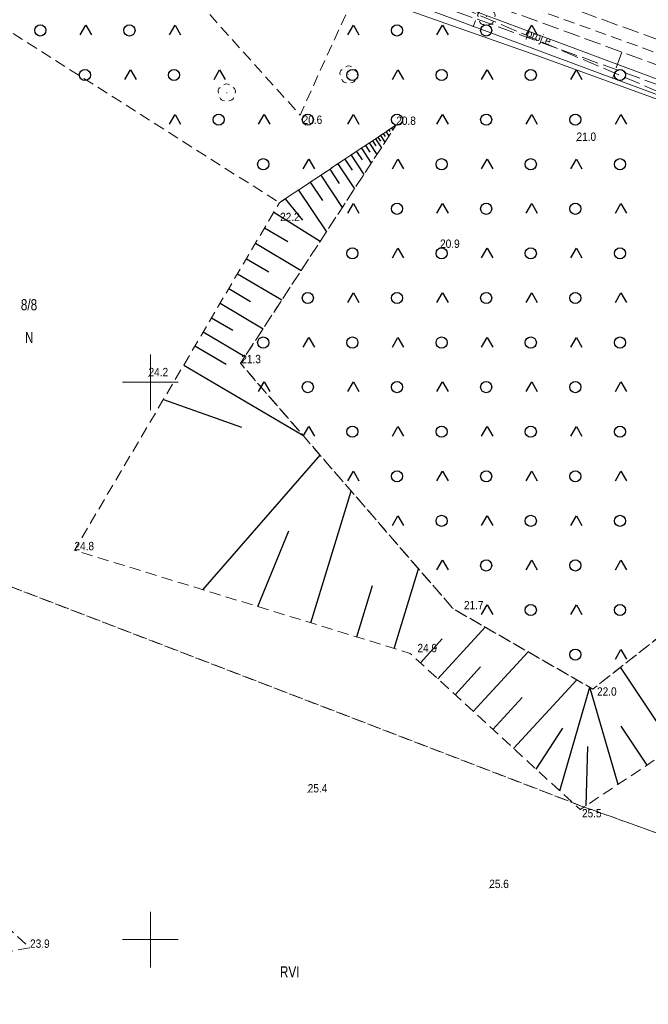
# Model space of a CAD drawing. Header units: metres. Extents: x 5490589 to 5490956, y 5935138 to 5935420.
# Tile 35 of 39: x 5490788 to 5490845, y 5935244 to 5935333. Entities that reach past the tile are written whole.
import ezdxf

# ---------------------------------------------------------------- set-up
doc = ezdxf.new("R2010")
doc.units = ezdxf.units.M
doc.header["$MEASUREMENT"] = 0
for name, pattern in [('1.0_0.5', [1.5, 1, -0.5]), ('1.5_0.5', [2, 1.5, -0.5]), ('219-500', [0]), ('egug-500', [0])]:
    doc.linetypes.add(name, pattern=pattern)
doc.layers.get('0').update_dxf_attribs({"color": 2, "linetype": 'CONTINUOUS', "lineweight": 5})
for name, color, linetype in [('000 Inne (niezydentyfikowane)', 7, 'CONTINUOUS'), ('209-oznaczenie konturu klasyfikacyjnego', 7, 'CONTINUOUS'), ('210-oznaczenie konturu użytku gruntowego', 7, 'CONTINUOUS'), ('211-numer działki ewidencyjnej', 7, 'CONTINUOUS'), ('217-kontur klasyfikacyjny', 7, 'CONTINUOUS'), ('218-kontur użytku gruntowego', 7, 'CONTINUOUS'), ('219-działka ewidencyjna', 7, 'CONTINUOUS'), ('drzewo liściaste', 7, 'CONTINUOUS'), ('pikieta naturalna', 7, 'CONTINUOUS'), ('pikieta naturalna-Atr2', 7, 'CONTINUOUS'), ('przewód elektroenergetyczny podziemny - ob. projektowany', 7, 'CONTINUOUS'), ('przewód elektroenergetyczny podziemny - ob. projektowany-Atr1', 7, 'CONTINUOUS'), ('przewód kanalizacyjny - ob. projektowany', 7, 'CONTINUOUS'), ('przewód telekomunikacyjny podziemny', 7, 'CONTINUOUS'), ('przewód telekomunikacyjny podziemny - ob. projektowany', 7, 'CONTINUOUS'), ('przewód wodociągowy', 7, 'CONTINUOUS'), ('przewód wodociągowy - ob. projektowany', 7, 'CONTINUOUS'), ('skarpa nieumocniona', 7, 'CONTINUOUS'), ('teren zalesiony', 7, 'CONTINUOUS'), ('zadrzewienie  zakrzewienie', 7, 'CONTINUOUS')]:
    doc.layers.add(name, color=color, linetype=linetype)
doc.styles.get("Standard").update_dxf_attribs({"font": 'Working1250', "width": 0.75})

# ---------------------------------------------------------------- blocks, each defined once
blk = doc.blocks.new('PW01')
at = {"linetype": 'Continuous', "lineweight": 13}
h = blk.add_hatch(color=0, dxfattribs=at)
edge = h.paths.add_edge_path()
edge.add_arc((0, 0), 0.045, 0, 360)
blk = doc.blocks.new('OP021')
at = {"linetype": 'Continuous', "lineweight": 13}
h = blk.add_hatch(color=0, dxfattribs=at)
edge = h.paths.add_edge_path()
edge.add_arc((0, 0), 0.05, 0, 360)
at = {"color": 0, "linetype": 'Continuous', "lineweight": 13}
for centre, start, end in [((-0.38, 0.124), 121.308, 202.548), ((0, 0.4), 49.272, 130.728), ((0.38, 0.124), 337.452, 58.692), ((-0.235, -0.324), 193.221, 274.871), ((0.235, -0.324), 265.129, 346.779)]:
    blk.add_arc(centre, 0.4, start, end, dxfattribs=at)
blk = doc.blocks.new('OTZK3')
at = {"color": 0, "linetype": 'Continuous'}
for p, q in [((-0.5, -0.289), (0, 0.577)), ((0, 0.577), (0.5, -0.289))]:
    blk.add_line(p, q, dxfattribs=at)
blk = doc.blocks.new('OTZK1')
at = {"color": 0, "linetype": 'Continuous'}
blk.add_circle((0, 0), 0.5, dxfattribs=at)

msp = doc.modelspace()

# ---------------------------------------------------------------- linework, layer by layer
at = {"color": 0}
for p, q in [((5490800, 5935297.5), (5490800, 5935302.5)), ((5490800, 5935297.5), (5490800, 5935302.5)), ((5490800, 5935297.5), (5490800, 5935302.5)), ((5490800, 5935297.5), (5490800, 5935302.5)), ((5490797.5, 5935300), (5490800, 5935300)), ((5490797.5, 5935300), (5490800, 5935300)), ((5490800, 5935300), (5490802.5, 5935300)), ((5490800, 5935300), (5490802.5, 5935300)), ((5490800, 5935250), (5490800, 5935252.5)), ((5490800, 5935250), (5490800, 5935252.5)), ((5490800, 5935250), (5490800, 5935252.5)), ((5490800, 5935250), (5490800, 5935252.5)), ((5490797.5, 5935250), (5490800, 5935250)), ((5490797.5, 5935250), (5490800, 5935250)), ((5490797.5, 5935250), (5490800, 5935250)), ((5490797.5, 5935250), (5490800, 5935250)), ((5490800, 5935250), (5490802.5, 5935250)), ((5490800, 5935250), (5490802.5, 5935250)), ((5490800, 5935247.5), (5490800, 5935250)), ((5490800, 5935247.5), (5490800, 5935250)), ((5490800, 5935247.5), (5490800, 5935250)), ((5490800, 5935250), (5490802.5, 5935250)), ((5490800, 5935247.5), (5490800, 5935250)), ((5490800, 5935250), (5490802.5, 5935250))]:
    msp.add_line(p, q, dxfattribs=at)
at = {"layer": '000 Inne (niezydentyfikowane)', "color": 7, "linetype": 'Continuous', "lineweight": 25, "flags": 128}
for points in [[(5490821.39, 5935322.64), (5490821.49, 5935322.5)], [(5490821.64, 5935322.81), (5490821.76, 5935322.63)], [(5490820.19, 5935321.84), (5490820.72, 5935321.04)], [(5490820.42, 5935322), (5490820.65, 5935321.64)], [(5490820.63, 5935322.14), (5490821.04, 5935321.53)], [(5490820.89, 5935322.31), (5490821.05, 5935322.06)], [(5490821.14, 5935322.48), (5490821.4, 5935322.08)], [(5490818.93, 5935321), (5490819.82, 5935319.66)], [(5490819.3, 5935321.25), (5490819.7, 5935320.66)], [(5490819.64, 5935321.48), (5490820.33, 5935320.44)], [(5490819.93, 5935321.67), (5490820.23, 5935321.21)], [(5490817.45, 5935320.02), (5490818.11, 5935319.03)], [(5490818.01, 5935320.39), (5490819.16, 5935318.65)], [(5490818.5, 5935320.72), (5490819, 5935319.95)], [(5490816.1, 5935319.12), (5490816.95, 5935317.84)], [(5490816.82, 5935319.6), (5490818.31, 5935317.35)], [(5490815.28, 5935318.57), (5490817.21, 5935315.67)], [(5490814.35, 5935317.95), (5490815.45, 5935316.3)], [(5490812.09, 5935316.45), (5490813.66, 5935314.55)], [(5490813.29, 5935317.25), (5490815.79, 5935313.49)], [(5490811.08, 5935315.26), (5490815.24, 5935312.65)], [(5490810.25, 5935313.86), (5490812.34, 5935312.63)], [(5490809.43, 5935312.47), (5490813.54, 5935310.04)], [(5490808.62, 5935311.09), (5490810.64, 5935309.9)], [(5490807.82, 5935309.74), (5490811.8, 5935307.39)], [(5490807.03, 5935308.4), (5490808.99, 5935307.24)], [(5490806.26, 5935307.09), (5490810.12, 5935304.81)], [(5490805.49, 5935305.79), (5490807.4, 5935304.67)], [(5490804.74, 5935304.52), (5490808.49, 5935302.31)], [(5490804, 5935303.26), (5490806.8, 5935301.62)], [(5490802.99, 5935301.55), (5490813.67, 5935295.25)], [(5490801.17, 5935298.45), (5490808.19, 5935295.96)], [(5490804.71, 5935281.39), (5490815.22, 5935293.47)], [(5490814.39, 5935278.42), (5490818.02, 5935290.24)], [(5490809.64, 5935279.88), (5490812.43, 5935286.67)], [(5490821.87, 5935276.12), (5490824.06, 5935283.26)], [(5490818.53, 5935277.15), (5490819.94, 5935281.76)], [(5490825.79, 5935273.39), (5490830.04, 5935278.02)], [(5490824.22, 5935274.84), (5490826.18, 5935276.98)], [(5490828.97, 5935270.47), (5490833.89, 5935275.81)], [(5490827.34, 5935271.97), (5490829.63, 5935274.46)], [(5490846.96, 5935267.25), (5490842.17, 5935274.43)], [(5490832.59, 5935267.15), (5490838.25, 5935273.31)], [(5490836.72, 5935263.35), (5490839.42, 5935272.64)], [(5490841.95, 5935263.92), (5490839.42, 5935272.64)], [(5490830.72, 5935268.86), (5490833.36, 5935271.73)], [(5490834.6, 5935265.3), (5490837.01, 5935268.97)], [(5490844.56, 5935265.65), (5490842.23, 5935269.15)], [(5490839.09, 5935262.01), (5490839.25, 5935267.32)]]:
    msp.add_lwpolyline(points, dxfattribs=at)
at = {"layer": '217-kontur klasyfikacyjny', "color": 3, "linetype": '1.0_0.5', "lineweight": 18, "flags": 128}
for points in [[(5490838.6, 5935262.01), (5490784.75, 5935282.71)], [(5490878.54, 5935247.67), (5490838.6, 5935262.01)]]:
    msp.add_lwpolyline(points, dxfattribs=at)
at = {"layer": '218-kontur użytku gruntowego', "color": 3, "linetype": 'egug-500', "lineweight": 18, "flags": 128}
for points in [[(5490896.89, 5935306.68), (5490804.31, 5935341.12)], [(5490804.31, 5935341.12), (5490896.89, 5935306.68)]]:
    msp.add_lwpolyline(points, dxfattribs=at)
at = {"layer": '218-kontur użytku gruntowego', "color": 3, "linetype": '1.0_0.5', "lineweight": 18, "flags": 128}
for points in [[(5490784.75, 5935282.71), (5490838.6, 5935262.01)], [(5490838.6, 5935262.01), (5490784.75, 5935282.71)], [(5490838.6, 5935262.01), (5490878.54, 5935247.67)], [(5490878.54, 5935247.67), (5490838.6, 5935262.01)]]:
    msp.add_lwpolyline(points, dxfattribs=at)
at = {"layer": '219-działka ewidencyjna', "color": 7, "linetype": '219-500', "lineweight": 18, "flags": 128}
msp.add_lwpolyline([(5490804.31, 5935341.12), (5490896.89, 5935306.68)], dxfattribs=at)
at = {"layer": 'przewód elektroenergetyczny podziemny - ob. projektowany', "color": 1, "linetype": '1.5_0.5', "lineweight": 18}
msp.add_lwpolyline([(5490716.38, 5935370.61), (5490716.52, 5935370.56), (5490719.13, 5935372.2), (5490720.36, 5935372.04), (5490750.24, 5935361.27), (5490782.44, 5935349.6), (5490808.06, 5935340.29), (5490811.02, 5935340.26), (5490814.29, 5935338.03), (5490846.48, 5935326.34), (5490880.65, 5935313.92), (5490897.4, 5935307.85), (5490899.55, 5935305.64), (5490900, 5935303.4), (5490911.68, 5935299.1), (5490913.93, 5935300.58), (5490916.2, 5935299.77), (5490917.33, 5935300.41), (5490927.15, 5935297.06), (5490932.95, 5935295.32), (5490937.85, 5935294.23), (5490947.41, 5935292.61), (5490955.689, 5935292.568)], dxfattribs=at)
at = {"layer": 'przewód kanalizacyjny - ob. projektowany', "color": 34, "linetype": '1.5_0.5', "lineweight": 18, "flags": 128}
for points in [[(5490712.66, 5935378.97), (5490725.54, 5935374.31), (5490742.22, 5935368.2), (5490768.74, 5935358.52), (5490811.31, 5935343.22), (5490830.58, 5935336.19), (5490853.15, 5935327.95), (5490897, 5935311.87), (5490906.91, 5935308.23), (5490903.37, 5935298.42), (5490890.39, 5935264.34), (5490884.18, 5935248.43), (5490893.85, 5935244.19)], [(5490830.58, 5935336.19), (5490828.97, 5935331.9)]]:
    msp.add_lwpolyline(points, dxfattribs=at)
at = {"layer": 'przewód telekomunikacyjny podziemny', "color": 30, "linetype": 'Continuous', "lineweight": 18}
msp.add_lwpolyline([(5490676.876, 5935388.428), (5490702.01, 5935379.23), (5490735.86, 5935367.46), (5490808.23, 5935341.27), (5490813.96, 5935338.96), (5490819.24, 5935337.02), (5490847.46, 5935326.44), (5490897.44, 5935308.27), (5490899.85, 5935305.75), (5490900.89, 5935301.83), (5490897.19, 5935291.9), (5490906, 5935288.5), (5490893.91, 5935265.18), (5490904.95, 5935261.92), (5490915.5, 5935255.74), (5490916.74, 5935255), (5490914, 5935250.15), (5490912.9, 5935250.72)], dxfattribs=at)
at = {"layer": 'przewód telekomunikacyjny podziemny - ob. projektowany', "color": 30, "linetype": '1.5_0.5', "lineweight": 18, "flags": 128}
msp.add_lwpolyline([(5490700.02, 5935380.23), (5490700.54, 5935380.04), (5490722.19, 5935372.53), (5490728.06, 5935370.4), (5490728.58, 5935370.21), (5490729.1, 5935370.03), (5490792.56, 5935347.04), (5490793.08, 5935346.86), (5490793.6, 5935346.67), (5490818.94, 5935337.46), (5490846.24, 5935325.78), (5490859.23, 5935321.13), (5490859.75, 5935320.94), (5490860.27, 5935320.75), (5490894.08, 5935308.51), (5490894.6, 5935308.32), (5490895.11, 5935308.13), (5490913.43, 5935302.57), (5490913.94, 5935302.38)], dxfattribs=at)
at = {"layer": 'przewód wodociągowy', "color": 5, "linetype": 'Continuous', "lineweight": 18}
msp.add_lwpolyline([(5490676.876, 5935385.584), (5490703.31, 5935376.6), (5490724.77, 5935369.1), (5490734.32, 5935365.72), (5490747.48, 5935361.14), (5490763.18, 5935355.27), (5490786.98, 5935346.51), (5490811.97, 5935337.32), (5490834.68, 5935329.31), (5490853.17, 5935322.58), (5490871.17, 5935316.07), (5490890.69, 5935308.87), (5490896.89, 5935306.68), (5490908.52, 5935302.06), (5490916.8, 5935298.81)], dxfattribs=at)
at = {"layer": 'przewód wodociągowy - ob. projektowany', "color": 5, "linetype": '1.5_0.5', "lineweight": 18, "flags": 128}
for points in [[(5490701.77, 5935380.8), (5490720.47, 5935373.98), (5490737.59, 5935367.76), (5490763.61, 5935358.31), (5490789.25, 5935348.97), (5490791.38, 5935348.2), (5490811.27, 5935340.94), (5490831.7, 5935333.49), (5490842.29, 5935329.63), (5490868.85, 5935319.93), (5490883.22, 5935314.45), (5490890.45, 5935311.69), (5490892.17, 5935311.04), (5490894.39, 5935310.27), (5490915.63, 5935302.78)], [(5490842.29, 5935329.63), (5490841.46, 5935327.25)]]:
    msp.add_lwpolyline(points, dxfattribs=at)
at = {"layer": 'skarpa nieumocniona', "color": 7, "linetype": '1.0_0.5', "lineweight": 18, "flags": 128}
msp.add_lwpolyline([(5490822.06, 5935323.09), (5490811.58, 5935316.11), (5490793.19, 5935284.93), (5490823.3, 5935275.68), (5490838.56, 5935261.66), (5490853.68, 5935271.73), (5490873.66, 5935273.91), (5490880.22, 5935273.11), (5490883, 5935278.87), (5490872.07, 5935283.91), (5490850.08, 5935280.65), (5490839.69, 5935272.48), (5490827.16, 5935279.68), (5490808.09, 5935301.7)], close=True, dxfattribs=at)
msp.add_lwpolyline([(5490822.06, 5935323.09), (5490811.58, 5935316.11), (5490793.19, 5935284.93), (5490823.3, 5935275.68), (5490838.56, 5935261.66), (5490853.68, 5935271.73), (5490873.66, 5935273.91), (5490880.22, 5935273.11), (5490883, 5935278.87), (5490872.07, 5935283.91), (5490850.08, 5935280.65), (5490839.69, 5935272.48), (5490827.16, 5935279.68), (5490808.09, 5935301.7)], close=True, dxfattribs=at)
at = {"layer": 'teren zalesiony', "color": 7, "linetype": '1.0_0.5', "lineweight": 18, "flags": 128}
msp.add_lwpolyline([(5490775.04, 5935339.34), (5490811.58, 5935316.11), (5490822.06, 5935323.09), (5490808.09, 5935301.7), (5490827.16, 5935279.68), (5490839.69, 5935272.48), (5490850.08, 5935280.65), (5490872.07, 5935283.91), (5490883, 5935278.87), (5490887.16, 5935282.58), (5490895.84, 5935280.06), (5490898.54, 5935281.92), (5490899.26, 5935284.74), (5490882.92, 5935306.54), (5490879.99, 5935316.94), (5490864.9, 5935322.19), (5490857.34, 5935325.04), (5490850.17, 5935327.65), (5490845.6, 5935329.48), (5490835.05, 5935333.3), (5490827.81, 5935336.17), (5490820.19, 5935338.85), (5490813.43, 5935323.98), (5490804.05, 5935334.4), (5490804.03, 5935342.2), (5490791.8, 5935345.42)], close=True, dxfattribs=at)
at = {"layer": 'zadrzewienie  zakrzewienie', "color": 7, "linetype": '1.0_0.5', "lineweight": 18, "flags": 128}
msp.add_lwpolyline([(5490770.44, 5935245.86), (5490789.16, 5935249.25), (5490772.11, 5935265.6), (5490766.51, 5935259.1), (5490765.68, 5935251.64)], close=True, dxfattribs=at)

# ---------------------------------------------------------------- block references
at = {"layer": 'drzewo liściaste', "color": 94, "linetype": 'Continuous', "lineweight": 18}
for p in [(5490830.15, 5935332.81), (5490817.79, 5935327.6), (5490806.85, 5935325.98)]:
    msp.add_blockref('OP021', p, dxfattribs=at)
at = {"layer": 'pikieta naturalna', "color": 7, "linetype": 'Continuous', "lineweight": 13}
for p in [(5490813.43, 5935323.98), (5490822.06, 5935323.09), (5490838.23, 5935321.66), (5490811.58, 5935316.11), (5490825.99, 5935312.06), (5490808.09, 5935301.7), (5490799.84, 5935300.54), (5490793.19, 5935284.93), (5490827.16, 5935279.68), (5490823.3, 5935275.68), (5490839.69, 5935272.48), (5490814.12, 5935263.2), (5490838.56, 5935261.66), (5490830.4, 5935254.62), (5490789.16, 5935249.25)]:
    msp.add_blockref('PW01', p, dxfattribs=at)
at = {"layer": 'teren zalesiony', "color": 7, "linetype": 'Continuous', "lineweight": 18}
for name, p in [('OTZK1', (5490790.126, 5935331.566)), ('OTZK3', (5490794.213, 5935331.452)), ('OTZK1', (5490798.126, 5935331.566)), ('OTZK3', (5490802.213, 5935331.452)), ('OTZK3', (5490818.213, 5935331.452)), ('OTZK1', (5490822.126, 5935331.566)), ('OTZK3', (5490826.213, 5935331.452)), ('OTZK1', (5490830.126, 5935331.566)), ('OTZK3', (5490834.213, 5935331.452)), ('OTZK1', (5490794.126, 5935327.566)), ('OTZK3', (5490798.213, 5935327.452)), ('OTZK1', (5490802.126, 5935327.566)), ('OTZK3', (5490806.213, 5935327.452)), ('OTZK1', (5490818.126, 5935327.566)), ('OTZK3', (5490822.213, 5935327.452)), ('OTZK1', (5490826.126, 5935327.566)), ('OTZK3', (5490830.213, 5935327.452)), ('OTZK1', (5490834.126, 5935327.566)), ('OTZK3', (5490838.213, 5935327.452)), ('OTZK1', (5490842.126, 5935327.566)), ('OTZK3', (5490802.213, 5935323.452)), ('OTZK1', (5490806.126, 5935323.566)), ('OTZK3', (5490810.213, 5935323.452)), ('OTZK1', (5490814.126, 5935323.566)), ('OTZK3', (5490818.213, 5935323.452)), ('OTZK1', (5490822.126, 5935323.566)), ('OTZK3', (5490826.213, 5935323.452)), ('OTZK1', (5490830.126, 5935323.566)), ('OTZK3', (5490834.213, 5935323.452)), ('OTZK1', (5490838.126, 5935323.566)), ('OTZK3', (5490842.213, 5935323.452)), ('OTZK1', (5490810.126, 5935319.566)), ('OTZK3', (5490814.213, 5935319.452)), ('OTZK3', (5490822.213, 5935319.452)), ('OTZK1', (5490826.126, 5935319.566)), ('OTZK3', (5490830.213, 5935319.452)), ('OTZK1', (5490834.126, 5935319.566)), ('OTZK3', (5490838.213, 5935319.452)), ('OTZK1', (5490842.126, 5935319.566)), ('OTZK3', (5490818.213, 5935315.452)), ('OTZK1', (5490822.126, 5935315.566)), ('OTZK3', (5490826.213, 5935315.452)), ('OTZK1', (5490830.126, 5935315.566)), ('OTZK3', (5490834.213, 5935315.452)), ('OTZK1', (5490838.126, 5935315.566)), ('OTZK3', (5490842.213, 5935315.452)), ('OTZK1', (5490818.126, 5935311.566)), ('OTZK3', (5490822.213, 5935311.452)), ('OTZK1', (5490826.126, 5935311.566)), ('OTZK3', (5490830.213, 5935311.452)), ('OTZK1', (5490834.126, 5935311.566)), ('OTZK3', (5490838.213, 5935311.452)), ('OTZK1', (5490842.126, 5935311.566)), ('OTZK1', (5490814.126, 5935307.566)), ('OTZK3', (5490818.213, 5935307.452)), ('OTZK1', (5490822.126, 5935307.566)), ('OTZK3', (5490826.213, 5935307.452)), ('OTZK1', (5490830.126, 5935307.566)), ('OTZK3', (5490834.213, 5935307.452)), ('OTZK1', (5490838.126, 5935307.566)), ('OTZK3', (5490842.213, 5935307.452)), ('OTZK1', (5490810.126, 5935303.566)), ('OTZK3', (5490814.213, 5935303.452)), ('OTZK1', (5490818.126, 5935303.566)), ('OTZK3', (5490822.213, 5935303.452)), ('OTZK1', (5490826.126, 5935303.566)), ('OTZK3', (5490830.213, 5935303.452)), ('OTZK1', (5490834.126, 5935303.566)), ('OTZK3', (5490838.213, 5935303.452)), ('OTZK1', (5490842.126, 5935303.566)), ('OTZK3', (5490810.213, 5935299.452)), ('OTZK1', (5490814.126, 5935299.566)), ('OTZK3', (5490818.213, 5935299.452)), ('OTZK1', (5490822.126, 5935299.566)), ('OTZK3', (5490826.213, 5935299.452)), ('OTZK1', (5490830.126, 5935299.566)), ('OTZK3', (5490834.213, 5935299.452)), ('OTZK1', (5490838.126, 5935299.566)), ('OTZK3', (5490842.213, 5935299.452)), ('OTZK3', (5490814.213, 5935295.452)), ('OTZK1', (5490818.126, 5935295.566)), ('OTZK3', (5490822.213, 5935295.452)), ('OTZK1', (5490826.126, 5935295.566)), ('OTZK3', (5490830.213, 5935295.452)), ('OTZK1', (5490834.126, 5935295.566)), ('OTZK3', (5490838.213, 5935295.452)), ('OTZK1', (5490842.126, 5935295.566)), ('OTZK3', (5490818.213, 5935291.452)), ('OTZK1', (5490822.126, 5935291.566)), ('OTZK3', (5490826.213, 5935291.452)), ('OTZK1', (5490830.126, 5935291.566)), ('OTZK3', (5490834.213, 5935291.452)), ('OTZK1', (5490838.126, 5935291.566)), ('OTZK3', (5490842.213, 5935291.452)), ('OTZK3', (5490822.213, 5935287.452)), ('OTZK1', (5490826.126, 5935287.566)), ('OTZK3', (5490830.213, 5935287.452)), ('OTZK1', (5490834.126, 5935287.566)), ('OTZK3', (5490838.213, 5935287.452)), ('OTZK1', (5490842.126, 5935287.566)), ('OTZK3', (5490826.213, 5935283.452)), ('OTZK1', (5490830.126, 5935283.566)), ('OTZK3', (5490834.213, 5935283.452)), ('OTZK1', (5490838.126, 5935283.566)), ('OTZK3', (5490842.213, 5935283.452)), ('OTZK3', (5490830.213, 5935279.452)), ('OTZK1', (5490834.126, 5935279.566)), ('OTZK3', (5490838.213, 5935279.452)), ('OTZK1', (5490842.126, 5935279.566)), ('OTZK1', (5490838.126, 5935275.566)), ('OTZK3', (5490842.213, 5935275.452))]:
    msp.add_blockref(name, p, dxfattribs=at)

# ---------------------------------------------------------------- texts
at = {"layer": '209-oznaczenie konturu klasyfikacyjnego', "color": 3, "linetype": 'Continuous', "lineweight": 18, "width": 0.79}
msp.add_text('RVI', height=1, dxfattribs=at).set_placement((5490811.62, 5935246.598))
at = {"layer": '210-oznaczenie konturu użytku gruntowego', "color": 3, "linetype": 'Continuous', "lineweight": 18, "width": 0.79}
msp.add_text('N', height=1, dxfattribs=at).set_placement((5490788.749, 5935303.513))
at = {"layer": '211-numer działki ewidencyjnej', "color": 7, "linetype": 'Continuous', "lineweight": 18, "width": 0.79}
msp.add_text('8/8', height=1, dxfattribs=at).set_placement((5490788.38, 5935306.457))
at = {"layer": 'pikieta naturalna-Atr2', "color": 7, "width": 0.9}
for s, p in [('20.6', (5490813.66, 5935323.18)), ('20.8', (5490822.06, 5935323.09)), ('21.0', (5490838.23, 5935321.66)), ('22.2', (5490811.64, 5935314.46)), ('20.9', (5490825.99, 5935312.06)), ('21.3', (5490808.16, 5935301.71)), ('24.2', (5490799.84, 5935300.54)), ('24.8', (5490793.19, 5935284.93)), ('21.7', (5490828.13, 5935279.63)), ('24.9', (5490823.96, 5935275.78)), ('22.0', (5490840.07, 5935271.88)), ('25.4', (5490814.12, 5935263.2)), ('25.5', (5490838.72, 5935260.96)), ('25.6', (5490830.4, 5935254.62)), ('23.9', (5490789.21, 5935249.26))]:
    msp.add_text(s, height=0.75, dxfattribs=at).set_placement(p)
at = {"layer": 'przewód elektroenergetyczny podziemny - ob. projektowany-Atr1', "color": 1, "width": 0.9}
msp.add_text('proj.e', height=0.75, rotation=340.041, dxfattribs=at).set_placement((5490833.67, 5935330.99))

doc.saveas('drawing.dxf')
